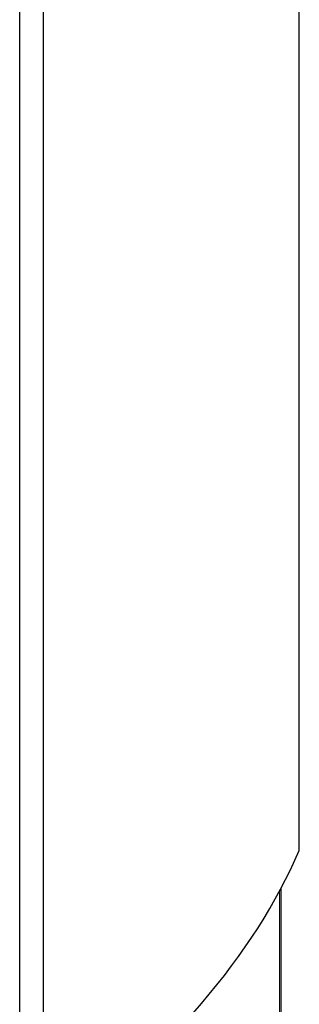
# Model space of a CAD drawing. Header units: millimetres. Extents: x 8 to 1010, y 12 to 2700.
# Tile 60 of 68: x 574 to 593, y 2488 to 2553. Entities that reach past the tile are written whole.
import ezdxf

# ---------------------------------------------------------------- set-up
doc = ezdxf.new("R2010")
doc.units = ezdxf.units.MM

msp = doc.modelspace()

# ---------------------------------------------------------------- linework, layer by layer
at = {"color": 7, "linetype": 'Continuous', "lineweight": 30}
for p, q in [((592.859, 2498.23), (592.859, 2612.702)), ((575.866, 2589.423), (575.866, 2478.33)), ((574.306, 1588.203), (574.306, 2588.188)), ((591.647, 1589.128), (591.647, 2495.709))]:
    msp.add_line(p, q, dxfattribs=at)
at = {"color": 8, "linetype": 'Continuous', "lineweight": 0}
msp.add_line((591.554, 1589.13), (591.554, 2495.535), dxfattribs=at)
at = {"color": 7, "linetype": 'Continuous', "lineweight": 30}
msp.add_ellipse((393.538, 2509.296), major_axis=(201.689, 0), ratio=0.359119, start_param=5.841439, end_param=6.129804, dxfattribs=at)

doc.saveas('drawing.dxf')
